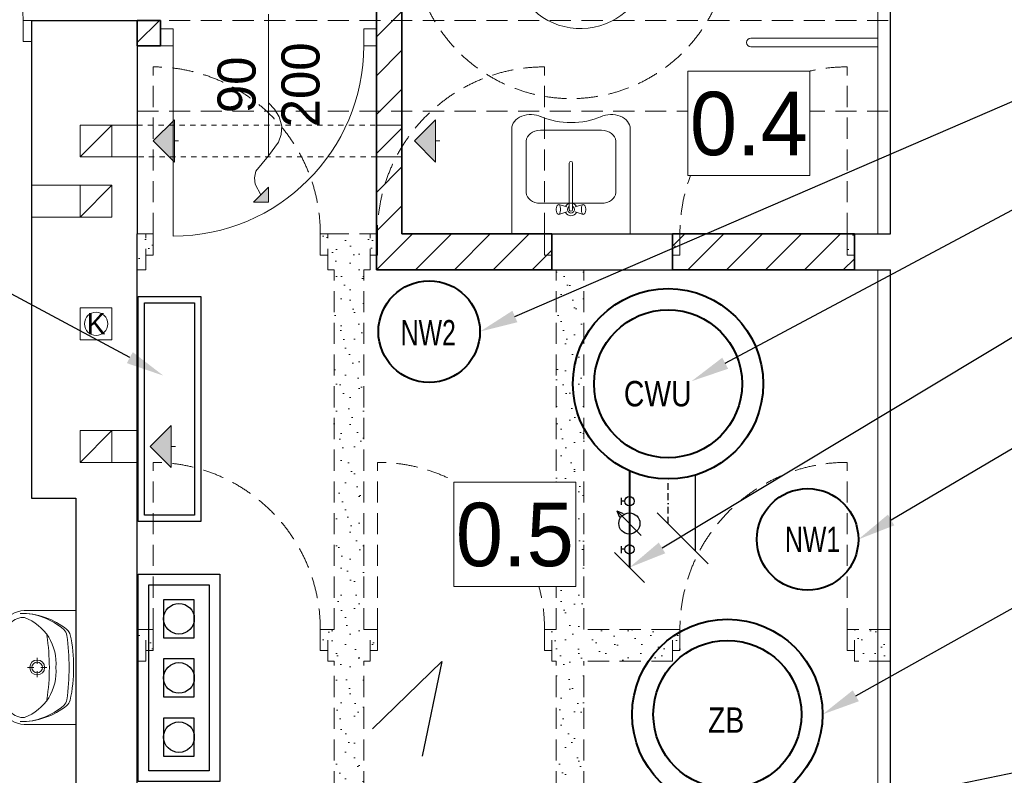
# Model space of a CAD drawing. Extents: x -440864 to -355682, y 13652 to 155872.
# Tile 112 of 179: x -369908 to -365253, y 23743 to 27316. Entities that reach past the tile are written whole.
import ezdxf
from ezdxf import colors
from ezdxf.entities.mleader import LeaderData, LeaderLine
from ezdxf.lldxf.tags import DXFTag
from ezdxf.math import Vec2, Vec3

# ---------------------------------------------------------------- set-up
doc = ezdxf.new("R2010")
doc.units = 0
doc.header["$MEASUREMENT"] = 0
doc.set_wipeout_variables(frame=1)
for name, pattern in [('BORDER2', [22.225, 6.35, -3.175, 6.35, -3.175, 0, -3.175]), ('Hidden Line', [50, 25, -25]), ('Krawędzie ukryte', [150, 100, -50])]:
    doc.linetypes.add(name, pattern=pattern)
doc.layers.get('0').update_dxf_attribs({"color": 252})
for name, color, linetype, lineweight in [('#CIEPŁO', 1, 'Continuous', 30), ('#CIPELA WODA', 240, 'Continuous', 30), ('A-Okna_Nr_Pióra__9', 252, 'Continuous', 13), ('Arch opisy_Nr_Pióra__1', 252, 'Continuous', 25), ('Arch opisy_Nr_Pióra__21', 252, 'Continuous', 9), ('Arch opisy_Nr_Pióra__9', 252, 'Continuous', 13), ('Arch wyburzenia_Nr_Pióra__2', 252, 'Continuous', 13), ('Arch wyposarzenie_Nr_Pióra__2', 252, 'Continuous', 13), ('Arch wyposarzenie_Nr_Pióra__21', 252, 'Continuous', 9), ('Arch wyposazenie_Nr_Pióra__21', 252, 'Continuous', 9), ('Arch zmurowania_Nr_Pióra__21', 252, 'Continuous', 9), ('Arch zmurowania_Nr_Pióra__27', 252, 'Continuous', 35), ('Drzwi ArchiCAD_Nr_Pióra__21', 252, 'Continuous', 9), ('Drzwi ArchiCAD_Nr_Pióra__27', 252, 'Continuous', 35), ('INWENT OPISY_Nr_Pióra__21', 252, 'Continuous', 9), ('INWENT OPISY_Nr_Pióra__9', 252, 'Continuous', 13), ('INWENT RURY SPUSTOWE_Nr_Pióra__21', 252, 'Continuous', 9), ('INWENT wyposarzenie_Nr_Pióra__21', 252, 'Continuous', 9), ('INWENT. DRZWI_Nr_Pióra__5', 252, 'Continuous', 13), ('INWENT.ŚCIANY_Nr_Pióra__1', 252, 'Continuous', 25), ('INWENT.ŚCIANY_Nr_Pióra__2', 252, 'Continuous', 13), ('INWENT.ŚCIANY_Nr_Pióra__21', 252, 'Continuous', 9), ('Istniejące kominy_Nr_Pióra__21', 252, 'Continuous', 9), ('Istniejące stropy_Nr_Pióra__5', 252, 'Continuous', 13)]:
    doc.layers.add(name, color=color, linetype=linetype, lineweight=lineweight)
for name, color, linetype in [('#opisy', 7, 'Continuous'), ('#podkład', 252, 'Continuous'), ('A-Okna', 252, 'Continuous'), ('Arch zmurowania', 252, 'Continuous'), ('Drzwi ArchiCAD', 252, 'Continuous'), ('INWENT wyposarzenie', 252, 'Continuous'), ('IS_Opisy_działek_Therm', 7, 'SOLID'), ('IS_Powrót', 5, 'DASH'), ('IS_Text_Konstrukcji', 7, 'Continuous'), ('IS_Zasilanie', 1, 'SOLID'), ('Istniejące kominy', 252, 'Continuous')]:
    doc.layers.add(name, color=color, linetype=linetype)
doc.layers.add('IS_Armatura_Wodociag', color=7, linetype='SOLID', true_color=0x000000)
doc.styles.add('GENERATED_STYLE_3', font='txt')
doc.styles.add('GENERATED_STYLE_5', font='txt')
doc.styles.add('GENERATED_STYLE_6', font='txt')
doc.styles.get("Standard").update_dxf_attribs({"font": 'arial.ttf', "width": 0.8, "bigfont": 'BIGFONT.SHX'})
doc.linetypes.add('CYRKULACJ1', pattern='A,2.5,-1.5,["~",Standard,S=1,R=0,X=-0.5,Y=-0.4],-1.5', length=5.5)
tags = doc.linetypes.add('DASH', pattern=[15, 10, -5]).pattern_tags.tags
tags[6:7] = [DXFTag(74, 4), DXFTag(75, 0), DXFTag(340, '0'), DXFTag(46, 0.0), DXFTag(50, 0.0), DXFTag(44, 0.0), DXFTag(45, 0.0)]
tags[4:5] = [DXFTag(74, 4), DXFTag(75, 0), DXFTag(340, '0'), DXFTag(46, 0.0), DXFTag(50, 0.0), DXFTag(44, 0.0), DXFTag(45, 0.0)]
tags = doc.linetypes.add('SOLID', pattern=[10, 10, 0]).pattern_tags.tags
tags[6:7] = [DXFTag(74, 4), DXFTag(75, 0), DXFTag(340, '0'), DXFTag(46, 0.0), DXFTag(50, 0.0), DXFTag(44, 0.0), DXFTag(45, 0.0)]
tags[4:5] = [DXFTag(74, 4), DXFTag(75, 0), DXFTag(340, '0'), DXFTag(46, 0.0), DXFTag(50, 0.0), DXFTag(44, 0.0), DXFTag(45, 0.0)]
pattern_1 = [(45, (0, 200), (-63.63961, 63.63961), [0, -60, 0, -90]), (110, (200, 200), (84.572336, 30.781813), [0, -44, 0, -76])]
pattern_2 = [(45, (0, 0), (-91.92388, 91.92388), [])]

# ---------------------------------------------------------------- blocks, each defined once
blk = doc.blocks.new('D1 Drzwi proste 14')
at = {"layer": 'Drzwi ArchiCAD_Nr_Pióra__21', "linetype": 'Continuous'}
for p, q in [((450, 0), (450, 900)), ((-450, 0), (-510, 0)), ((-510, 0), (-510, -80)), ((-450, -80), (-450, 0)), ((510, 0), (450, 0)), ((450, 0), (450, -80)), ((510, -80), (510, 0)), ((-510, -80), (-450, -80)), ((450, -80), (510, -80))]:
    blk.add_line(p, q, dxfattribs=at)
blk.add_arc((450, 0), 900, 90, 180, dxfattribs=at)
at = {"layer": 'Drzwi ArchiCAD_Nr_Pióra__27', "linetype": 'Continuous'}
for p, q in [((-510, 0), (-510, -80)), ((510, 0), (510, -80))]:
    blk.add_line(p, q, dxfattribs=at)
blk = doc.blocks.new('Ściana_2', base_point=(-417694.9, 29792.6))
at = {"layer": 'Arch zmurowania_Nr_Pióra__21', "linetype": 'Continuous'}
h = blk.add_hatch(dxfattribs=at)
h.set_pattern_fill('Common_Brick', color=256, style=0, pattern_type=2)
h.set_pattern_definition(pattern_2)
h.paths.add_polyline_path([(-417694.9, 29792.6), (-417694.9, 28592.6), (-417614.9, 28592.6), (-417574.9, 28592.6), (-417574.9, 29792.6)], flags=0)
h = blk.add_hatch(dxfattribs=at)
h.set_pattern_fill('Common_Brick', color=256, style=0, pattern_type=2)
h.set_pattern_definition(pattern_2)
h.paths.add_polyline_path([(-417694.9, 26132.6), (-417574.9, 26302.6), (-417574.9, 27572.6), (-417614.9, 27572.6), (-417694.9, 27572.6)], flags=0)
at = {"layer": 'Arch zmurowania_Nr_Pióra__27', "linetype": 'Continuous'}
for p, q in [((-417694.9, 29792.6), (-417694.9, 28592.6)), ((-417574.9, 29792.6), (-417694.9, 29792.6)), ((-417574.9, 28592.6), (-417574.9, 29792.6)), ((-417694.9, 28592.6), (-417614.9, 28592.6)), ((-417614.9, 28592.6), (-417574.9, 28592.6)), ((-417694.9, 27572.6), (-417614.9, 27572.6)), ((-417694.9, 27572.6), (-417694.9, 27312.6)), ((-417614.9, 27572.6), (-417574.9, 27572.6)), ((-417574.9, 26302.6), (-417574.9, 27572.6)), ((-417694.9, 27192.6), (-417694.9, 26132.6))]:
    blk.add_line(p, q, dxfattribs=at)
at = {"layer": 'Drzwi ArchiCAD', "color": 8, "linetype": 'Continuous', "lineweight": 13, "true_color": 0x7f7f7f, "xscale": -1, "zscale": 1000, "rotation": 89.99999999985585}
blk.add_blockref('D1 Drzwi proste 14', (-417694.9, 28082.6), dxfattribs=at)
blk = doc.blocks.new('Ściana_3', base_point=(-415434.9, 26132.6))
at = {"layer": 'Arch zmurowania_Nr_Pióra__21', "linetype": 'Continuous'}
h = blk.add_hatch(dxfattribs=at)
h.set_pattern_fill('Common_Brick', color=256, style=0, pattern_type=2)
h.set_pattern_definition(pattern_2)
h.paths.add_polyline_path([(-415434.9, 26302.6), (-416294.9, 26302.6), (-416294.9, 26132.6), (-415434.9, 26132.6)], flags=0)
at = {"layer": 'Arch zmurowania_Nr_Pióra__27', "linetype": 'Continuous'}
for p, q in [((-415434.9, 26302.6), (-416294.9, 26302.6)), ((-416294.9, 26302.6), (-416294.9, 26132.6)), ((-415434.9, 26132.6), (-415434.9, 26302.6)), ((-416294.9, 26132.6), (-415434.9, 26132.6))]:
    blk.add_line(p, q, dxfattribs=at)
blk = doc.blocks.new('D1 Drzwi proste 14_2')
at = {"layer": 'Drzwi ArchiCAD_Nr_Pióra__21', "linetype": 'Continuous'}
for p, q in [((450, 0), (450, 900)), ((-450, 0), (-510, 0)), ((-510, 0), (-510, -80)), ((-450, -80), (-450, 0)), ((510, 0), (450, 0)), ((450, 0), (450, -80)), ((510, -80), (510, 0)), ((-510, -80), (-450, -80)), ((450, -80), (510, -80))]:
    blk.add_line(p, q, dxfattribs=at)
blk.add_arc((450, 0), 900, 90, 180, dxfattribs=at)
at = {"layer": 'Drzwi ArchiCAD_Nr_Pióra__27', "linetype": 'Continuous'}
for p, q in [((-510, 0), (-510, -80)), ((510, 0), (510, -80))]:
    blk.add_line(p, q, dxfattribs=at)
blk = doc.blocks.new('Ściana_4', base_point=(-417694.9, 27312.6))
at = {"layer": 'Arch zmurowania_Nr_Pióra__21', "linetype": 'Continuous'}
h = blk.add_hatch(dxfattribs=at)
h.set_pattern_fill('Common_Brick', color=256, style=0, pattern_type=2)
h.set_pattern_definition(pattern_2)
h.paths.add_polyline_path([(-418824.9, 27312.6), (-418824.9, 27192.6), (-418714.9, 27192.6), (-418714.9, 27272.6), (-418714.9, 27312.6)], flags=0)
at = {"layer": 'Arch zmurowania_Nr_Pióra__27', "linetype": 'Continuous'}
for p, q in [((-418714.9, 27312.6), (-418824.9, 27312.6)), ((-418824.9, 27312.6), (-418824.9, 27192.6)), ((-418714.9, 27272.6), (-418714.9, 27312.6)), ((-417694.9, 27272.6), (-417694.9, 27312.6)), ((-418714.9, 27192.6), (-418714.9, 27272.6)), ((-417694.9, 27192.6), (-417694.9, 27272.6)), ((-418824.9, 27192.6), (-418714.9, 27192.6))]:
    blk.add_line(p, q, dxfattribs=at)
at = {"layer": 'Drzwi ArchiCAD', "color": 8, "linetype": 'Continuous', "lineweight": 13, "true_color": 0x7f7f7f, "zscale": 1000, "rotation": 180}
blk.add_blockref('D1 Drzwi proste 14_2', (-418204.9, 27192.6), dxfattribs=at)
blk = doc.blocks.new('Ściana_6', base_point=(-416864.9, 26132.6))
at = {"layer": 'Arch zmurowania_Nr_Pióra__21', "linetype": 'Continuous'}
h = blk.add_hatch(dxfattribs=at)
h.set_pattern_fill('Common_Brick', color=256, style=0, pattern_type=2)
h.set_pattern_definition(pattern_2)
h.paths.add_polyline_path([(-416864.9, 26302.6), (-417574.9, 26302.6), (-417694.9, 26132.6), (-416864.9, 26132.6)], flags=0)
at = {"layer": 'Arch zmurowania_Nr_Pióra__27', "linetype": 'Continuous'}
for p, q in [((-416864.9, 26302.6), (-417574.9, 26302.6)), ((-416864.9, 26132.6), (-416864.9, 26302.6)), ((-417694.9, 26132.6), (-416864.9, 26132.6))]:
    blk.add_line(p, q, dxfattribs=at)
blk = doc.blocks.new('Symbol Umywalka 14_251', base_point=(-419525, 24522.6))
at = {"layer": 'INWENT wyposarzenie_Nr_Pióra__21', "linetype": 'Continuous'}
for p, q in [((-419114.9, 24522.6), (-419343.4, 24522.6)), ((-419114.9, 24522.6), (-419114.9, 23982.6)), ((-419298.3, 24269.4), (-419298.3, 24298.2)), ((-419114.9, 24167.5), (-419114.9, 24337.7)), ((-419314.9, 24252.7), (-419343.8, 24252.7)), ((-419252.8, 24252.7), (-419281.6, 24252.7)), ((-419298.3, 24207.2), (-419298.3, 24236)), ((-419114.9, 23982.6), (-419343.4, 23982.6))]:
    blk.add_line(p, q, dxfattribs=at)
for radius in [35, 25]:
    blk.add_circle((-419298.3, 24252.7), radius, dxfattribs=at)
for centre, radius, start, end in [((-419349.3, 24385.4), 137.4, 87.5448, 141.2546), ((-419363.1, 24408.6), 80.9, 86.0694, 139.1984), ((-419373.1, 24169.1), 339.6, 50.6648, 90.9072), ((-419374.8, 24203.6), 305.1, 48.5245, 90.6767), ((-419446, 24265.5), 240.7, 32.8442, 68.4481), ((-419197.6, 24276), 293, 140.7149, 170.0022), ((-419290.4, 24338.4), 212.8, 141.3152, 152.8429), ((-419081.3, 24238.9), 444.2, 153.7403, 175.7948), ((-420225.7, 24252.7), 984.9, 351.1796, 8.8266), ((-419449.8, 24271.9), 240.6, 355.394, 31.0561), ((-419202.6, 24398.5), 45, 7.8304, 48.5245), ((-420301.1, 24247.4), 1153.8, 0.245, 7.8304), ((-419186.3, 24397), 45, 12.694, 50.6648), ((-419801.8, 24258.4), 675.9, 359.4897, 12.694), ((-419178.3, 24252.6), 316.7, 166.4334, 193.5666), ((-419255, 24252.6), 270, 175.9876, 184.0124), ((-419449.8, 24233.3), 240.6, 328.9439, 4.606), ((-420301, 24259.1), 1153.8, 352.0921, 359.6775), ((-419801.8, 24247.5), 675.9, 347.2285, 0.4328), ((-419081.3, 24266.3), 444.2, 184.2052, 206.2597), ((-419197.6, 24229.2), 293, 189.9978, 219.2851), ((-419290.4, 24166.9), 212.8, 207.1571, 218.6848), ((-419372.9, 24336.2), 339.6, 269.0153, 309.2578), ((-419374.8, 24301.7), 305.1, 269.2458, 311.398), ((-419446, 24239.7), 240.7, 291.5519, 327.1558), ((-419202.8, 24106.6), 45, 311.398, 352.0921), ((-419186.5, 24108), 45, 309.2578, 347.2285), ((-419349.3, 24119.8), 137.4, 218.7454, 272.4552), ((-419363.1, 24096.6), 80.9, 220.8016, 273.9306)]:
    blk.add_arc(centre, radius, start, end, dxfattribs=at)
blk = doc.blocks.new('Linia_9', base_point=(-417514.9, 26742.6))
at = {"layer": 'Istniejące kominy_Nr_Pióra__21', "linetype": 'Continuous'}
blk.add_hatch(color=256, dxfattribs=at).paths.add_polyline_path([(-417514.9, 26742.6), (-417414.9, 26842.6), (-417414.9, 26642.6)], flags=0)
for p, q in [((-417514.9, 26742.6), (-417414.9, 26842.6)), ((-417414.9, 26842.6), (-417414.9, 26642.6)), ((-417514.9, 26742.6), (-417414.9, 26642.6)), ((-417414.9, 26742.6), (-417394.9, 26742.6))]:
    blk.add_line(p, q, dxfattribs=at)
blk = doc.blocks.new('Linia_10', base_point=(-418764.9, 25297.6))
at = {"layer": 'Istniejące kominy_Nr_Pióra__21', "linetype": 'Continuous'}
blk.add_hatch(color=256, dxfattribs=at).paths.add_polyline_path([(-418764.9, 25297.6), (-418664.9, 25397.6), (-418664.9, 25197.6)], flags=0)
for p, q in [((-418764.9, 25297.6), (-418664.9, 25397.6)), ((-418664.9, 25397.6), (-418664.9, 25197.6)), ((-418764.9, 25297.6), (-418664.9, 25197.6)), ((-418664.9, 25297.6), (-418644.9, 25297.6))]:
    blk.add_line(p, q, dxfattribs=at)
blk = doc.blocks.new('Linia_14', base_point=(-418749.9, 26742.6))
at = {"layer": 'Istniejące kominy_Nr_Pióra__21', "linetype": 'Continuous'}
blk.add_hatch(color=256, dxfattribs=at).paths.add_polyline_path([(-418749.9, 26742.6), (-418649.9, 26842.6), (-418649.9, 26642.6)], flags=0)
for p, q in [((-418749.9, 26742.6), (-418649.9, 26842.6)), ((-418649.9, 26842.6), (-418649.9, 26642.6)), ((-418749.9, 26742.6), (-418649.9, 26642.6)), ((-418649.9, 26742.6), (-418629.9, 26742.6))]:
    blk.add_line(p, q, dxfattribs=at)
blk = doc.blocks.new('Krzywa_2', base_point=(-418204.9, 26923.2))
at = {"layer": 'A-Okna_Nr_Pióra__9', "linetype": 'Continuous'}
blk.add_hatch(color=256, dxfattribs=at).paths.add_polyline_path([(-418204.9, 26452.6), (-418275.7, 26452.2), (-418205.4, 26523.3)], flags=0)
for p, q in [((-418275.7, 26452.2), (-418205.4, 26523.3)), ((-418204.9, 26452.6), (-418205.4, 26523.3)), ((-418204.9, 26452.6), (-418275.7, 26452.2))]:
    blk.add_line(p, q, dxfattribs=at)
at = {"layer": 'A-Okna_Nr_Pióra__9', "linetype": 'Continuous', "flags": 128}
blk.add_lwpolyline([(-418204.9, 26923.2), (-418175.8, 26892), (-418154.5, 26857), (-418142.3, 26812.3), (-418144.9, 26773.6), (-418157.8, 26737.1), (-418204.9, 26672.6), (-418264.6, 26599.3), (-418271.7, 26567.3), (-418267.7, 26537.4), (-418240.5, 26487.8)], dxfattribs=at)
blk = doc.blocks.new('parter')
at = {"layer": 'Arch wyburzenia_Nr_Pióra__2', "linetype": 'Continuous'}
h = blk.add_hatch(dxfattribs=at)
h.set_pattern_fill('Cut_Stone', color=252, style=0, pattern_type=2)
h.set_pattern_definition(pattern_1)
h.paths.add_polyline_path([(-418824.9, 26302.6), (-418824.9, 26132.6), (-418784.9, 26132.6), (-418784.9, 26202.6), (-418749.9, 26202.6), (-418749.9, 26302.6), (-418784.9, 26302.6)], flags=0)
h = blk.add_hatch(dxfattribs=at)
h.set_pattern_fill('Cut_Stone', color=252, style=0, pattern_type=2)
h.set_pattern_definition(pattern_1)
h.paths.add_polyline_path([(-417924.9, 26302.6), (-417959.9, 26302.6), (-417959.9, 26202.6), (-417924.9, 26202.6), (-417924.9, 26132.6), (-417894.9, 26132.6), (-417894.9, 24432.6), (-417924.9, 24432.6), (-417959.9, 24432.6), (-417959.9, 24332.6), (-417924.9, 24332.6), (-417924.9, 24282.6), (-417894.9, 24282.6), (-417894.9, 23362.6), (-417754.9, 23362.6), (-417754.9, 24282.6), (-417724.9, 24282.6), (-417724.9, 24332.6), (-417689.9, 24332.6), (-417689.9, 24432.6), (-417724.9, 24432.6), (-417754.9, 24432.6), (-417754.9, 26132.6), (-417724.9, 26132.6), (-417724.9, 26202.6), (-417689.9, 26202.6), (-417689.9, 26302.6), (-417724.9, 26302.6)], flags=0)
h = blk.add_hatch(dxfattribs=at)
h.set_pattern_fill('Cut_Stone', color=252, style=0, pattern_type=2)
h.set_pattern_definition(pattern_1)
h.paths.add_polyline_path([(-416294.9, 26202.6), (-416259.9, 26202.6), (-416259.9, 26302.6), (-416294.9, 26302.6)], flags=0)
h = blk.add_hatch(dxfattribs=at)
h.set_pattern_fill('Cut_Stone', color=252, style=0, pattern_type=2)
h.set_pattern_definition(pattern_1)
h.paths.add_polyline_path([(-415469.9, 26302.6), (-415469.9, 26202.6), (-415434.9, 26202.6), (-415434.9, 26302.6)], flags=0)
h = blk.add_hatch(dxfattribs=at)
h.set_pattern_fill('Cut_Stone', color=252, style=0, pattern_type=2)
h.set_pattern_definition(pattern_1)
h.paths.add_polyline_path([(-416864.9, 24432.6), (-416899.9, 24432.6), (-416899.9, 24332.6), (-416864.9, 24332.6), (-416864.9, 24282.6), (-416844.9, 24282.6), (-416844.9, 23362.6), (-416714.9, 23362.6), (-416714.9, 24282.6), (-416294.9, 24282.6), (-416294.9, 24332.6), (-416259.9, 24332.6), (-416259.9, 24432.6), (-416294.9, 24432.6), (-416714.9, 24432.6), (-416714.9, 26132.6), (-416844.9, 26132.6), (-416844.9, 24432.6)], flags=0)
h = blk.add_hatch(dxfattribs=at)
h.set_pattern_fill('Cut_Stone', color=252, style=0, pattern_type=2)
h.set_pattern_definition(pattern_1)
h.paths.add_polyline_path([(-418824.9, 24432.6), (-418824.9, 24282.6), (-418784.9, 24282.6), (-418784.9, 24332.6), (-418749.9, 24332.6), (-418749.9, 24432.6), (-418784.9, 24432.6)], flags=0)
h = blk.add_hatch(dxfattribs=at)
h.set_pattern_fill('Cut_Stone', color=252, style=0, pattern_type=2)
h.set_pattern_definition(pattern_1)
h.paths.add_polyline_path([(-415469.9, 24332.6), (-415434.9, 24332.6), (-415434.9, 24282.6), (-415264.9, 24282.6), (-415264.9, 24432.6), (-415434.9, 24432.6), (-415469.9, 24432.6)], flags=0)
at = {"color": 252}
for q in [(-417713.5, 23962.2), (-417478.2, 23833)]:
    blk.add_line((-417385.1, 24281.3), q, dxfattribs=at)
at = {"layer": 'Arch opisy_Nr_Pióra__21', "color": 252, "linetype": 'Krawędzie ukryte'}
blk.add_circle((-416774.9, 27692.6), 750, dxfattribs=at)
at = {"layer": 'Arch opisy_Nr_Pióra__9', "color": 252, "linetype": 'Continuous'}
blk.add_line((-418204.9, 27342.6), (-418204.9, 26672.6), dxfattribs=at)
at = {"layer": 'Arch wyposarzenie_Nr_Pióra__2', "color": 252, "linetype": 'Continuous'}
blk.add_ellipse((-416730, 27598.7), major_axis=(-325.1, 0), ratio=0.999933, start_param=0.223268, end_param=4.335653, dxfattribs=at)
at = {"layer": 'Arch wyposarzenie_Nr_Pióra__21', "color": 252, "linetype": 'Continuous'}
for p, q in [((-417054.9, 26302.6), (-417054.9, 26799.9)), ((-416630.9, 26792.6), (-416918.9, 26792.6)), ((-416494.9, 26799.9), (-416494.9, 26302.6)), ((-416986.9, 26741.9), (-416986.9, 26498.3)), ((-416562.9, 26498.3), (-416562.9, 26741.9)), ((-416782.8, 26637.3), (-416782.8, 26417.1)), ((-416767.1, 26417.1), (-416767.1, 26637.3)), ((-416630.9, 26447.6), (-416918.9, 26447.6)), ((-416835.3, 26441), (-416840.5, 26437.2)), ((-416832.5, 26442.4), (-416835.3, 26441)), ((-416795, 26430.5), (-416832.5, 26442.4)), ((-416829.7, 26441), (-416832.5, 26442.4)), ((-416827.3, 26436.8), (-416829.7, 26441)), ((-416754.8, 26430.5), (-416717.4, 26442.4)), ((-416720.2, 26441), (-416722.6, 26436.8)), ((-416717.4, 26442.4), (-416720.2, 26441)), ((-416714.6, 26441), (-416717.4, 26442.4)), ((-416714.6, 26441), (-416709.4, 26437.2)), ((-416844.1, 26428.4), (-416844.9, 26421.9)), ((-416844.9, 26421.9), (-416844.9, 26415)), ((-416844.9, 26415), (-416844.1, 26408.4)), ((-416842.6, 26433.8), (-416844.1, 26428.4)), ((-416844.1, 26408.4), (-416842.6, 26403.1)), ((-416840.5, 26437.2), (-416842.6, 26433.8)), ((-416842.6, 26403.1), (-416840.5, 26399.6)), ((-416835.3, 26395.9), (-416840.5, 26399.6)), ((-416835.3, 26395.9), (-416832.5, 26394.4)), ((-416795, 26406.4), (-416832.5, 26394.4)), ((-416832.5, 26394.4), (-416829.7, 26395.9)), ((-416829.7, 26395.9), (-416827.3, 26400.1)), ((-416825.4, 26430.4), (-416827.3, 26436.8)), ((-416827.3, 26400.1), (-416825.4, 26406.4)), ((-416824.5, 26422.6), (-416825.4, 26430.4)), ((-416825.4, 26406.4), (-416824.5, 26414.3)), ((-416824.5, 26414.3), (-416824.5, 26422.6)), ((-416754.8, 26406.4), (-416717.4, 26394.4)), ((-416724.5, 26430.4), (-416725.4, 26422.6)), ((-416725.4, 26422.6), (-416725.4, 26414.3)), ((-416725.4, 26414.3), (-416724.5, 26406.4)), ((-416722.6, 26436.8), (-416724.5, 26430.4)), ((-416724.5, 26406.4), (-416722.6, 26400.1)), ((-416722.6, 26400.1), (-416720.2, 26395.9)), ((-416720.2, 26395.9), (-416717.4, 26394.4)), ((-416717.4, 26394.4), (-416714.6, 26395.9)), ((-416714.6, 26395.9), (-416709.4, 26399.6)), ((-416707.3, 26433.8), (-416709.4, 26437.2)), ((-416709.4, 26399.6), (-416707.3, 26403.1)), ((-416705.8, 26428.4), (-416707.3, 26433.8)), ((-416707.3, 26403.1), (-416705.8, 26408.4)), ((-416705, 26421.9), (-416705.8, 26428.4)), ((-416705.8, 26408.4), (-416705, 26415)), ((-416705, 26415), (-416705, 26421.9)), ((-416494.9, 26302.6), (-417054.9, 26302.6))]:
    blk.add_line(p, q, dxfattribs=at)
for centre, radius, start, end in [((-416774.9, 26637.3), 7.88, 0, 180), ((-416774.9, 26418.4), 30, 105.2253, 152.0235), ((-416774.9, 26418.4), 30, 27.9765, 74.7747), ((-416774.9, 26418.4), 30, 207.9765, 332.0235), ((-416774.9, 26418.4), 16.8, 118.0549, 61.9451), ((-416774.9, 26418.4), 8, 190, 350)]:
    blk.add_arc(centre, radius, start, end, dxfattribs=at)
for centre, major_axis, start_param, end_param in [((-416964.7, 26799.9), (-90.2, 0), 4.135517, 6.283185), ((-416774.9, 27042), (-285.7, -0.2), 1.046808, 2.098245), ((-416585.2, 26799.9), (-90.2, 0), 3.141593, 5.289261), ((-416917.5, 26740.8), (-69.5, 0), 4.733875, 6.2617), ((-416632.4, 26740.8), (-69.5, 0), 3.163078, 4.690903), ((-416917.5, 26499.4), (-69.5, 0), 0.021486, 1.549311), ((-416632.4, 26499.4), (-69.5, 0), 1.592282, 3.120107)]:
    blk.add_ellipse(centre, major_axis=major_axis, ratio=0.746013, start_param=start_param, end_param=end_param, dxfattribs=at)
at = {"layer": 'Arch wyposazenie_Nr_Pióra__21', "color": 252, "linetype": 'Continuous'}
for p, q in [((-415324.9, 27227.6), (-415924.9, 27227.6)), ((-415324.9, 27187.6), (-415924.9, 27187.6))]:
    blk.add_line(p, q, dxfattribs=at)
blk.add_arc((-415924.9, 27207.6), 20, 90, 270, dxfattribs=at)
at = {"layer": 'INWENT RURY SPUSTOWE_Nr_Pióra__21', "color": 252, "linetype": 'Continuous'}
blk.add_circle((-419019.9, 25877.6), 55, dxfattribs=at)
at = {"layer": 'INWENT. DRZWI_Nr_Pióra__5', "color": 252, "linetype": 'Continuous'}
for p, q in [((-419324.9, 27312.6), (-419364.9, 27312.6)), ((-419364.9, 27312.6), (-419364.9, 27212.6)), ((-419364.9, 27212.6), (-419324.9, 27212.6))]:
    blk.add_line(p, q, dxfattribs=at)
blk.add_arc((-420154.9, 27312.6), 790, 0, 90, dxfattribs=at)
at = {"layer": 'INWENT.ŚCIANY_Nr_Pióra__1', "color": 252, "linetype": 'Continuous'}
for p, q in [((-415264.9, 26302.6), (-415264.9, 32032.6)), ((-419324.9, 27312.6), (-419324.9, 26902.6)), ((-419324.9, 27312.6), (-418824.9, 27312.6)), ((-418824.9, 27312.6), (-418824.9, 26302.6)), ((-419324.9, 26902.6), (-419324.9, 25052.6)), ((-418824.9, 24432.6), (-418824.9, 26302.6)), ((-416864.9, 26132.6), (-416864.9, 26302.6)), ((-416864.9, 26302.6), (-416294.9, 26302.6)), ((-416294.9, 26132.6), (-416294.9, 26302.6)), ((-415434.9, 26132.6), (-415434.9, 26302.6)), ((-415434.9, 26302.6), (-415264.9, 26302.6)), ((-416864.9, 26132.6), (-416294.9, 26132.6)), ((-415434.9, 26132.6), (-415264.9, 26132.6)), ((-415264.9, 24282.6), (-415264.9, 26132.6)), ((-419324.9, 25052.6), (-419114.9, 25052.6)), ((-419114.9, 25052.6), (-419114.9, 23352.6)), ((-418824.9, 23362.6), (-418824.9, 24432.6)), ((-415264.9, 23362.6), (-415264.9, 24282.6))]:
    blk.add_line(p, q, dxfattribs=at)
at = {"layer": 'INWENT.ŚCIANY_Nr_Pióra__2', "color": 252, "linetype": 'Krawędzie ukryte'}
for p, q in [((-418749.9, 26302.6), (-418749.9, 27092.6)), ((-416899.9, 26302.6), (-416899.9, 27092.6)), ((-415469.9, 26302.6), (-415469.9, 27092.6)), ((-418824.9, 26302.6), (-418784.9, 26302.6)), ((-418784.9, 26132.6), (-418784.9, 26302.6)), ((-418784.9, 26302.6), (-418749.9, 26302.6)), ((-418749.9, 26302.6), (-418749.9, 26202.6)), ((-417924.9, 26302.6), (-417959.9, 26302.6)), ((-417959.9, 26302.6), (-417959.9, 26202.6)), ((-417924.9, 26132.6), (-417924.9, 26302.6)), ((-417924.9, 26302.6), (-417724.9, 26302.6)), ((-417724.9, 26132.6), (-417724.9, 26302.6)), ((-417724.9, 26302.6), (-417689.9, 26302.6)), ((-417689.9, 26302.6), (-417689.9, 26202.6)), ((-416864.9, 26302.6), (-416899.9, 26302.6)), ((-416899.9, 26302.6), (-416899.9, 26202.6)), ((-416294.9, 26302.6), (-416259.9, 26302.6)), ((-416259.9, 26302.6), (-416259.9, 26202.6)), ((-415434.9, 26302.6), (-415469.9, 26302.6)), ((-415469.9, 26302.6), (-415469.9, 26202.6)), ((-418749.9, 26202.6), (-418784.9, 26202.6)), ((-417959.9, 26202.6), (-417924.9, 26202.6)), ((-417689.9, 26202.6), (-417724.9, 26202.6)), ((-416899.9, 26202.6), (-416864.9, 26202.6)), ((-416259.9, 26202.6), (-416294.9, 26202.6)), ((-415469.9, 26202.6), (-415434.9, 26202.6)), ((-418824.9, 26132.6), (-418784.9, 26132.6)), ((-417924.9, 26132.6), (-417894.9, 26132.6)), ((-417894.9, 24432.6), (-417894.9, 26132.6)), ((-417754.9, 26132.6), (-417724.9, 26132.6)), ((-417754.9, 24432.6), (-417754.9, 26132.6)), ((-416864.9, 26132.6), (-416844.9, 26132.6)), ((-416844.9, 24432.6), (-416844.9, 26132.6)), ((-416714.9, 24432.6), (-416714.9, 26132.6)), ((-418749.9, 24432.6), (-418749.9, 25222.6)), ((-417689.9, 24432.6), (-417689.9, 25222.6)), ((-415469.9, 24432.6), (-415469.9, 25222.6)), ((-418784.9, 24432.6), (-418824.9, 24432.6)), ((-418784.9, 24282.6), (-418784.9, 24432.6)), ((-418784.9, 24432.6), (-418749.9, 24432.6)), ((-418749.9, 24432.6), (-418749.9, 24332.6)), ((-417924.9, 24432.6), (-417959.9, 24432.6)), ((-417959.9, 24432.6), (-417959.9, 24332.6)), ((-417894.9, 24432.6), (-417924.9, 24432.6)), ((-417924.9, 24282.6), (-417924.9, 24432.6)), ((-417724.9, 24432.6), (-417754.9, 24432.6)), ((-417724.9, 24282.6), (-417724.9, 24432.6)), ((-417724.9, 24432.6), (-417689.9, 24432.6)), ((-417689.9, 24432.6), (-417689.9, 24332.6)), ((-416864.9, 24432.6), (-416899.9, 24432.6)), ((-416899.9, 24432.6), (-416899.9, 24332.6)), ((-416844.9, 24432.6), (-416864.9, 24432.6)), ((-416864.9, 24282.6), (-416864.9, 24432.6)), ((-416294.9, 24432.6), (-416714.9, 24432.6)), ((-416294.9, 24282.6), (-416294.9, 24432.6)), ((-416294.9, 24432.6), (-416259.9, 24432.6)), ((-416259.9, 24432.6), (-416259.9, 24332.6)), ((-415434.9, 24432.6), (-415469.9, 24432.6)), ((-415469.9, 24432.6), (-415469.9, 24332.6)), ((-415264.9, 24432.6), (-415434.9, 24432.6)), ((-415434.9, 24282.6), (-415434.9, 24432.6)), ((-418749.9, 24332.6), (-418784.9, 24332.6)), ((-417959.9, 24332.6), (-417924.9, 24332.6)), ((-417689.9, 24332.6), (-417724.9, 24332.6)), ((-416899.9, 24332.6), (-416864.9, 24332.6)), ((-416259.9, 24332.6), (-416294.9, 24332.6)), ((-415469.9, 24332.6), (-415434.9, 24332.6)), ((-418784.9, 24282.6), (-418824.9, 24282.6)), ((-417894.9, 24282.6), (-417924.9, 24282.6)), ((-417894.9, 23362.6), (-417894.9, 24282.6)), ((-417754.9, 23362.6), (-417754.9, 24282.6)), ((-417724.9, 24282.6), (-417754.9, 24282.6)), ((-416844.9, 24282.6), (-416864.9, 24282.6)), ((-416844.9, 23362.6), (-416844.9, 24282.6)), ((-416714.9, 23362.6), (-416714.9, 24282.6)), ((-416294.9, 24282.6), (-416714.9, 24282.6)), ((-415264.9, 24282.6), (-415434.9, 24282.6))]:
    blk.add_line(p, q, dxfattribs=at)
for centre, start, end in [((-418749.9, 26302.6), 0, 90), ((-416899.9, 26302.6), 90, 180), ((-415469.9, 26302.6), 90, 180), ((-418749.9, 24432.6), 0, 90), ((-417689.9, 24432.6), 0, 90), ((-415469.9, 24432.6), 90, 180)]:
    blk.add_arc(centre, 790, start, end, dxfattribs=at)
at = {"layer": 'INWENT.ŚCIANY_Nr_Pióra__21', "color": 252, "linetype": 'Continuous'}
for p, q in [((-415324.9, 26302.6), (-415324.9, 31566.3)), ((-415324.9, 24282.6), (-415324.9, 26132.6)), ((-415324.9, 23362.6), (-415324.9, 24282.6))]:
    blk.add_line(p, q, dxfattribs=at)
at = {"layer": 'Istniejące kominy_Nr_Pióra__21', "color": 252, "linetype": 'Continuous'}
for p, q in [((-419094.9, 26667.6), (-419094.9, 26817.6)), ((-419094.9, 26817.6), (-418824.9, 26817.6)), ((-419094.9, 26667.6), (-418944.9, 26817.6)), ((-418944.9, 26817.6), (-418944.9, 26667.6)), ((-417694.9, 26817.6), (-417574.9, 26817.6)), ((-418824.9, 26667.6), (-419094.9, 26667.6)), ((-417574.9, 26667.6), (-417694.9, 26667.6)), ((-418944.9, 26532.6), (-419324.9, 26532.6)), ((-419094.9, 26532.6), (-419094.9, 26382.6)), ((-419094.9, 26382.6), (-418944.9, 26532.6)), ((-418944.9, 26382.6), (-418944.9, 26532.6)), ((-419324.9, 26382.6), (-418944.9, 26382.6)), ((-419094.9, 25802.6), (-419094.9, 25952.6)), ((-419094.9, 25952.6), (-418944.9, 25952.6)), ((-418944.9, 25952.6), (-418944.9, 25802.6)), ((-418944.9, 25802.6), (-419094.9, 25802.6)), ((-419094.9, 25222.6), (-419094.9, 25372.6)), ((-419094.9, 25372.6), (-418824.9, 25372.6)), ((-419094.9, 25222.6), (-418944.9, 25372.6)), ((-418944.9, 25372.6), (-418944.9, 25222.6)), ((-418824.9, 25222.6), (-419094.9, 25222.6))]:
    blk.add_line(p, q, dxfattribs=at)
at = {"layer": 'Istniejące kominy_Nr_Pióra__21', "color": 252, "linetype": 'Hidden Line'}
for p, q in [((-418824.9, 26817.6), (-417694.9, 26817.6)), ((-417694.9, 26667.6), (-418824.9, 26667.6))]:
    blk.add_line(p, q, dxfattribs=at)
at = {"layer": 'Istniejące stropy_Nr_Pióra__5', "color": 252, "linetype": 'Krawędzie ukryte'}
for p, q in [((-418824.9, 27312.6), (-415264.9, 27312.6)), ((-418824.9, 26882.6), (-415264.9, 26882.6))]:
    blk.add_line(p, q, dxfattribs=at)
at = {"layer": 'A-Okna', "color": 252, "linetype": 'Continuous', "lineweight": 13}
blk.add_blockref('Krzywa_2', (-418204.9, 26923.2), dxfattribs=at)
at = {"layer": 'Arch zmurowania', "color": 252}
for name, p in [('Ściana_2', (-417694.9, 29792.6)), ('Ściana_4', (-417694.9, 27312.6)), ('Ściana_6', (-416864.9, 26132.6)), ('Ściana_3', (-415434.9, 26132.6))]:
    blk.add_blockref(name, p, dxfattribs=at)
at = {"layer": 'INWENT wyposarzenie', "color": 252, "linetype": 'Continuous', "lineweight": 13}
blk.add_blockref('Symbol Umywalka 14_251', (-419525, 24522.6), dxfattribs=at)
at = {"layer": 'Istniejące kominy', "color": 252, "linetype": 'Continuous'}
for name, p in [('Linia_14', (-418749.9, 26742.6)), ('Linia_9', (-417514.9, 26742.6)), ('Linia_10', (-418764.9, 25297.6))]:
    blk.add_blockref(name, p, dxfattribs=at)
at = {"layer": 'Arch opisy_Nr_Pióra__1', "color": 252, "linetype": 'Continuous', "insert": (-419019.9, 25828.4), "char_height": 100, "attachment_point": 8, "style": 'GENERATED_STYLE_5'}
blk.add_mtext('{K}', dxfattribs=at)
at = {"layer": 'INWENT OPISY_Nr_Pióra__9', "color": 252, "linetype": 'Continuous', "insert": (-418445.8, 27007.6), "char_height": 180, "width": 1346.334, "attachment_point": 2, "rotation": 90, "line_spacing_factor": 1.007146, "style": 'GENERATED_STYLE_6'}
blk.add_mtext('{90\\P200}', dxfattribs=at)
at = {"color": 252, "linetype": 'Continuous', "ltscale": 1667193.345734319}
blk.add_wipeout([(-416222.1, 27072.7), (-415646.1, 27072.7), (-415646.1, 26578.6), (-416222.1, 26578.6)], dxfattribs=at).dxf.layer = 'INWENT OPISY_Nr_Pióra__21'
at = {"color": 252, "linetype": 'Continuous', "ltscale": 1671128.766474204}
blk.add_wipeout([(-417328.5, 25129.4), (-416752.5, 25129.4), (-416752.5, 24635.3), (-417328.5, 24635.3)], dxfattribs=at).dxf.layer = 'INWENT OPISY_Nr_Pióra__21'
at = {"layer": 'INWENT OPISY_Nr_Pióra__21', "color": 252, "linetype": 'Continuous', "flags": 128}
for points in [[(-416222.1, 27072.7), (-415646.1, 27072.7), (-415646.1, 26578.6), (-416222.1, 26578.6)], [(-417328.5, 25129.4), (-416752.5, 25129.4), (-416752.5, 24635.3), (-417328.5, 24635.3)]]:
    blk.add_lwpolyline(points, close=True, dxfattribs=at)
at = {"layer": 'INWENT OPISY_Nr_Pióra__21', "color": 252, "linetype": 'Continuous', "char_height": 300, "attachment_point": 8, "style": 'GENERATED_STYLE_3'}
for s, insert in [('{0.4 }', (-415934.1, 26670.6)), ('{0.5 }', (-417040.5, 24727.3))]:
    blk.add_mtext(s, dxfattribs=dict(at, insert=insert))

msp = doc.modelspace()

# ---------------------------------------------------------------- block references
at = {"layer": '#podkład', "color": 3, "lineweight": 50}
msp.add_blockref('parter', (49473.1, 0), dxfattribs=at)

# ---------------------------------------------------------------- next in the draw order: linework, layer by layer
at = {"layer": '#CIEPŁO', "color": 0, "lineweight": 40}
for centre, radius in [((-367972.2, 25840.8), 240), ((-366843, 25594), 350), ((-366183.4, 24858.3), 240), ((-366562.6, 24030.9), 350)]:
    msp.add_circle(centre, radius, dxfattribs=at)
at = {"layer": '#CIEPŁO', "color": 0, "linetype": 'DASH', "lineweight": 40, "ltscale": 10}
for centre in [(-366843, 25594), (-366562.6, 24030.9)]:
    msp.add_circle(centre, 450, dxfattribs=at)
at = {"layer": '#CIPELA WODA', "linetype": 'BORDER2', "ltscale": 5}
msp.add_lwpolyline([(-366843, 24933.3), (-366843, 25144)], dxfattribs=at)
at = {"layer": '#CIPELA WODA', "color": 6, "linetype": 'CYRKULACJ1', "ltscale": 25}
msp.add_lwpolyline([(-366713, 24803.3), (-366713, 25163.2)], dxfattribs=at)
msp.add_lwpolyline([(-366893.7, 24984), (-366652.6, 24742.9)])
at = {"color": 0, "lineweight": 30}
for points in [[(-369347.4, 24693.2), (-368962.4, 24693.2), (-368962.4, 23713.2), (-369347.4, 23713.2)], [(-369297.4, 24643.2), (-369012.4, 24643.2), (-369012.4, 23763.2), (-369297.4, 23763.2)], [(-369227.4, 24393.2), (-369082.4, 24393.2), (-369082.4, 24573.2), (-369227.4, 24573.2)], [(-369227.4, 24113.2), (-369082.4, 24113.2), (-369082.4, 24293.2), (-369227.4, 24293.2)], [(-369227.4, 23833.2), (-369082.4, 23833.2), (-369082.4, 24013.2), (-369227.4, 24013.2)]]:
    msp.add_lwpolyline(points, close=True, dxfattribs=at)
for centre in [(-369154.9, 24483.2), (-369154.9, 24203.2), (-369154.9, 23923.2)]:
    msp.add_circle(centre, 72.5, dxfattribs=at)
at = {"layer": 'IS_Armatura_Wodociag', "lineweight": 30, "ltscale": 0.01}
for p, q in [((-367064.8, 25054.1), (-367065.1, 25021.1)), ((-367047.9, 25038.7), (-367065, 25038.8)), ((-366969.4, 24877.4), (-367085.1, 24993.1)), ((-367085.1, 24993.1), (-367073.1, 24963.1)), ((-367085.1, 24993.1), (-367055.1, 24981.1)), ((-367064.8, 24826.7), (-367065.1, 24793.7)), ((-367047.9, 24811.5), (-367065, 24811.6))]:
    msp.add_line(p, q, dxfattribs=at)
for centre in [(-367025.7, 25038.7), (-367025.7, 24811.3)]:
    msp.add_circle(centre, 22.2, dxfattribs=at)
msp.add_ellipse((-367025.7, 24933.7), major_axis=(0, 50), ratio=1, dxfattribs=at)
at = {"layer": 'IS_Opisy_działek_Therm', "ltscale": 10}
msp.add_line((-366955, 24654.5), (-367096.4, 24795.9), dxfattribs=at)
at = {"layer": 'IS_Powrót', "color": 4, "linetype": 'Continuous', "lineweight": 40, "ltscale": 10}
msp.add_lwpolyline([(-367025.7, 25182.8), (-367025.7, 24725.2)], dxfattribs=at)
at = {"layer": 'IS_Zasilanie', "color": 0}
for points in [[(-369347.6, 26006.7), (-369051.6, 26006.7), (-369051.6, 24942.7), (-369347.6, 24942.7)], [(-369317.6, 25976.7), (-369081.6, 25976.7), (-369081.6, 24972.7), (-369317.6, 24972.7)]]:
    msp.add_lwpolyline(points, close=True, dxfattribs=at)

# ---------------------------------------------------------------- next in the draw order: texts
at = {"layer": '#opisy', "char_height": 120, "width": 1720, "attachment_point": 1}
for s, insert in [('\\W0.7;NW2', (-368106.8, 25895.5)), ('CWU', (-367051.8, 25607.3)), ('\\W0.7;NW1', (-366290.1, 24918.4)), ('ZB', (-366654.3, 24064.1))]:
    msp.add_mtext(s, dxfattribs=dict(at, insert=insert))

# ---------------------------------------------------------------- next in the draw order: leaders
at = {"layer": 'IS_Text_Konstrukcji'}
ml = msp.add_multileader_mtext('Standard', dxfattribs=at)
ml.set_content('')
ml.set_leader_properties()
ml.build(insert=Vec2(0, 0))
ml.multileader.update_dxf_attribs({"text_right_attachment_type": 6, "dogleg_length": 0.36, "arrow_head_size": 180})
ctx = ml.context
ctx.base_point, ctx.char_height, ctx.arrow_head_size, ctx.landing_gap_size, ctx.plane_origin = Vec3(-362541.4, 27127.5), 0.18, 180, 0.09, Vec3(-376377.8, 10073.6)
ctx.right_attachment = 6
notes = []
notes.append((ctx, [(0, (1, 1, 0), (-364757.5, 27127.5), (1, 0), 2216.1, [(0, [(-367732.2, 25840.8)], 0, [])])]))
ctx.mtext.insert = Vec3(-362541.3, 27127.6)
ml = msp.add_multileader_mtext('Standard', dxfattribs=at)
ml.set_content('')
ml.set_leader_properties()
ml.build(insert=Vec2(0, 0))
ml.multileader.update_dxf_attribs({"text_right_attachment_type": 6, "dogleg_length": 0.36, "arrow_head_size": 180})
ctx = ml.context
ctx.base_point, ctx.char_height, ctx.arrow_head_size, ctx.landing_gap_size, ctx.plane_origin = Vec3(-362271.8, 26666.8), 0.18, 180, 0.09, Vec3(-376728.2, 9192.9)
ctx.right_attachment = 6
notes.append((ctx, [(0, (1, 1, 0), (-364747.9, 26666.8), (1, 0), 2476.1, [(0, [(-366731.6, 25606.5)], 0, [])])]))
ctx.mtext.insert = Vec3(-362271.7, 26666.9)
ml = msp.add_multileader_mtext('Standard', dxfattribs=at)
ml.set_content('')
ml.set_leader_properties()
ml.build(insert=Vec2(0, 0))
ml.multileader.update_dxf_attribs({"text_right_attachment_type": 6, "dogleg_length": 0.36, "arrow_head_size": 180})
ctx = ml.context
ctx.base_point, ctx.char_height, ctx.arrow_head_size, ctx.landing_gap_size, ctx.plane_origin = Vec3(-371525.9, 26283), 0.18, 180, 0.09, Vec3(-384736.5, 8011.5)
ctx.right_attachment, ctx.text_align_type = 6, 2
notes.append((ctx, [(0, (1, 1, 0), (-370439.6, 26283), (-1, 0), 1086.1, [(0, [(-369228.8, 25632.6)], 0, [])])]))
ctx.mtext.insert, ctx.mtext.alignment = Vec3(-371525.8, 26283.2), 3
ml = msp.add_multileader_mtext('Standard', dxfattribs=at)
ml.set_content('')
ml.set_leader_properties()
ml.build(insert=Vec2(0, 0))
ml.multileader.update_dxf_attribs({"text_right_attachment_type": 6, "dogleg_length": 0.36, "arrow_head_size": 180})
ctx = ml.context
ctx.base_point, ctx.char_height, ctx.arrow_head_size, ctx.landing_gap_size, ctx.plane_origin = Vec3(-361922.7, 26095.6), 0.18, 180, 0.09, Vec3(-382533.3, 6984)
ctx.right_attachment = 6
notes.append((ctx, [(0, (1, 1, 0), (-364748.8, 26095.6), (1, 0), 2826.1, [(0, [(-367025.7, 24725.2)], 0, [])])]))
ctx.mtext.insert = Vec3(-361922.6, 26095.7)
ml = msp.add_multileader_mtext('Standard', dxfattribs=at)
ml.set_content('')
ml.set_leader_properties()
ml.build(insert=Vec2(0, 0))
ml.multileader.update_dxf_attribs({"text_right_attachment_type": 6, "dogleg_length": 0.36, "arrow_head_size": 180})
ctx = ml.context
ctx.base_point, ctx.char_height, ctx.arrow_head_size, ctx.landing_gap_size, ctx.plane_origin = Vec3(-362721.8, 25566.8), 0.18, 180, 0.09, Vec3(-376728.2, 8512.9)
ctx.right_attachment = 6
notes.append((ctx, [(0, (1, 1, 0), (-364747.9, 25566.8), (1, 0), 2026.1, [(0, [(-365943.4, 24858.3)], 0, [])])]))
ctx.mtext.insert = Vec3(-362721.7, 25566.9)
ml = msp.add_multileader_mtext('Standard', dxfattribs=at)
ml.set_content('')
ml.set_leader_properties()
ml.build(insert=Vec2(0, 0))
ml.multileader.update_dxf_attribs({"text_right_attachment_type": 6, "dogleg_length": 0.36, "arrow_head_size": 180})
ctx = ml.context
ctx.base_point, ctx.char_height, ctx.arrow_head_size, ctx.landing_gap_size, ctx.plane_origin = Vec3(-362421.4, 24788.3), 0.18, 180, 0.09, Vec3(-376377.8, 7734.4)
ctx.right_attachment = 6
notes.append((ctx, [(0, (1, 1, 0), (-364757.5, 24788.3), (1, 0), 2336.1, [(0, [(-366112.6, 24030.9)], 0, [])])]))
ctx.mtext.insert = Vec3(-362421.3, 24788.4)
ml = msp.add_multileader_mtext('Standard', dxfattribs=at)
ml.set_content('')
ml.set_leader_properties()
ml.build(insert=Vec2(0, 0))
ml.multileader.update_dxf_attribs({"text_right_attachment_type": 6, "dogleg_length": 0.36, "arrow_head_size": 180})
ctx = ml.context
ctx.base_point, ctx.char_height, ctx.arrow_head_size, ctx.landing_gap_size, ctx.plane_origin = Vec3(-363027.3, 23849), 0.18, 180, 0.09, Vec3(-379075.9, 6541.6)
ctx.right_attachment = 6
notes.append((ctx, [(0, (1, 1, 0), (-364763.4, 23849), (1, 0), 1736.1, [(0, [(-369079.3, 22955.2)], 0, [])])]))
ctx.mtext.insert = Vec3(-363027.2, 23849.1)
ml = msp.add_multileader_mtext('Standard', dxfattribs=at)
ml.set_content('')
ml.set_leader_properties()
ml.build(insert=Vec2(0, 0))
ml.multileader.update_dxf_attribs({"text_right_attachment_type": 6, "dogleg_length": 0.36, "arrow_head_size": 180})
ctx = ml.context
ctx.base_point, ctx.char_height, ctx.arrow_head_size, ctx.landing_gap_size, ctx.plane_origin = Vec3(-363029.8, 23849), 0.18, 180, 0.09, Vec3(-377322.1, 5586)
ctx.right_attachment = 6
notes.append((ctx, [(0, (1, 1, 0), (-364763.4, 23849), (1, 0), 1733.6, [(0, [(-367269.3, 22963.2)], 0, [])])]))
ctx.mtext.insert = Vec3(-363029.7, 23849.1)
for ctx, leaders in notes:
    for number, flags, end, landing, length, lines in leaders:
        leader = LeaderData()
        leader.index, (leader.has_last_leader_line, leader.has_dogleg_vector, leader.attachment_direction) = number, flags
        leader.last_leader_point, leader.dogleg_vector, leader.dogleg_length = Vec3(end), Vec3(landing), length
        for number, points, colour, breaks in lines:
            line = LeaderLine()
            line.index, line.vertices, line.color, line.breaks = number, Vec3.list(points), colors.encode_raw_color(colour), breaks
            leader.lines.append(line)
        ctx.leaders.append(leader)

doc.saveas('drawing.dxf')
